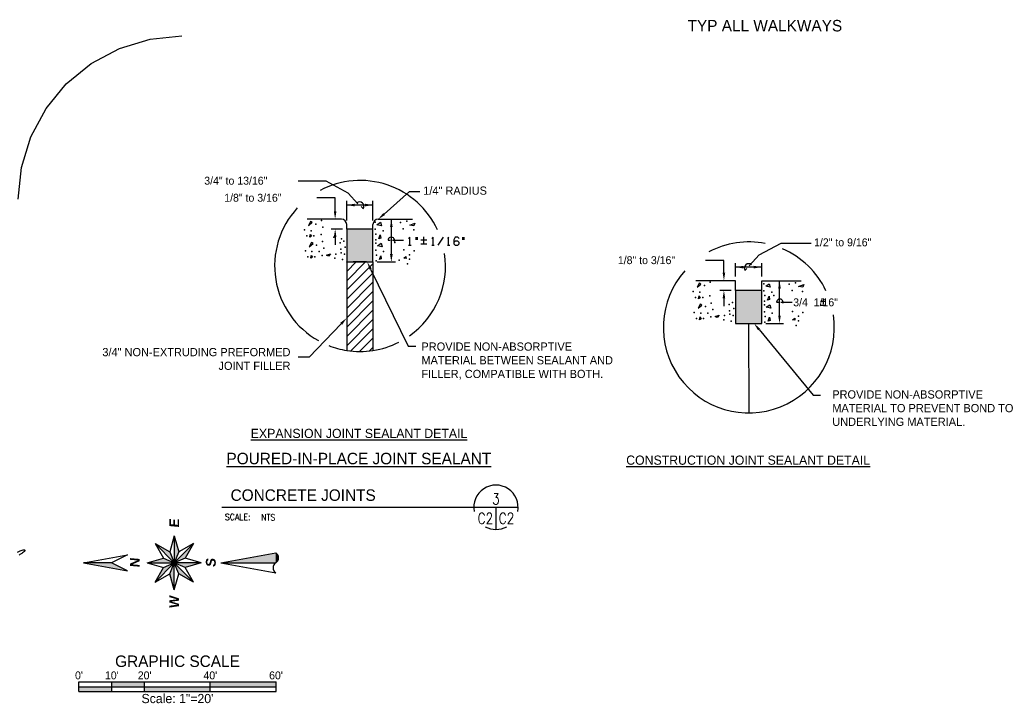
# Model space of a CAD drawing. Header units: inches. Extents: x 614 to 1183, y -159 to 223.
# Tile 10 of 19: x 945 to 1156, y -153 to -6. Entities that reach past the tile are written whole.
import ezdxf
from ezdxf.enums import TextEntityAlignment as Align

# ---------------------------------------------------------------- set-up
doc = ezdxf.new("R2010")
doc.units = ezdxf.units.IN
doc.header["$MEASUREMENT"] = 0
for name, color, linetype in [('11', 7, 'Continuous'), ('A-ANNO-BUGS', 2, 'Continuous'), ('c-pr-conc-dtl', 6, 'Continuous'), ('c-text', 6, 'Continuous'), ('DIM', 2, 'Continuous'), ('HATCH', 15, 'Continuous'), ('SCALE', 6, 'Continuous'), ('T2', 4, 'Continuous'), ('TEXT', 3, 'Continuous'), ('TEXT-L', 4, 'Continuous')]:
    doc.layers.add(name, color=color, linetype=linetype)
doc.styles.add('BOLD', font='BOLD.shx', dxfattribs={"height": 0.2})
doc.styles.add('L120', font='simplex', dxfattribs={"height": 0.12})
doc.styles.add('TIGHT', font='SIMPLEX', dxfattribs={"width": 0.85})

# ---------------------------------------------------------------- blocks, each defined once
blk = doc.blocks.new('1-20')
at = {"layer": 'SCALE'}
for p, q in [((-30, 3), (-30, 6)), ((-30, 6), (30, 6)), ((-20, 3), (-20, 6)), ((-10, 3), (-10, 6)), ((10, 3), (10, 6)), ((30, 3), (30, 6)), ((-30, 4.5), (30, 4.5)), ((-30, 3), (30, 3))]:
    blk.add_line(p, q, dxfattribs=at)
for points in [[(-20, 6), (-10, 6), (-20, 4.5), (-10, 4.5)], [(10, 6), (30, 6), (10, 4.5), (30, 4.5)], [(-30, 4.5), (-20, 4.5), (-30, 3), (-20, 3)], [(-10, 4.5), (10, 4.5), (-10, 3), (10, 3)]]:
    blk.add_solid(points, dxfattribs=at)
at = {"layer": 'SCALE', "color": 4}
blk.add_text('GRAPHIC SCALE', height=3.5, dxfattribs=at).set_placement((0, 10.5), align=Align.CENTER)
at = {"layer": 'SCALE'}
for s, height, p in [("0'", 2.4, (-30, 6.75)), ("10'", 2.4, (-20, 6.75)), ("20'", 2.4, (-10, 6.75)), ("40'", 2.4, (10, 6.75)), ("60'", 2.4, (30, 6.75)), ('Scale: 1"=20\'', 2.8, (0, -0.5))]:
    blk.add_text(s, height=height, dxfattribs=at).set_placement(p, align=Align.CENTER)
blk = doc.blocks.new('North Arrow')
at = {"linetype": 'Continuous'}
for p, q in [((0, 1.379), (-0.122, 0.712)), ((0, 0.953), (0, 1.379)), ((0, 1.379), (0.122, 0.712)), ((-0.122, 0.712), (0, 0.953)), ((0.122, 0.712), (0, 0.953)), ((0, 0.412), (-0.069, 0.165)), ((0, 0.412), (0.069, 0.165)), ((0, 0.412), (0, 0)), ((-0.292, 0.292), (0, 0)), ((-0.292, 0.292), (-0.165, 0.069)), ((-0.292, 0.292), (-0.069, 0.165)), ((-0.069, 0.165), (0, 0)), ((0.292, 0.292), (0, 0)), ((0.069, 0.165), (0, 0)), ((0.292, 0.292), (0.069, 0.165)), ((0.292, 0.292), (0.165, 0.069)), ((-0.412, 0), (-0.165, 0.069)), ((-0.412, 0), (0, 0)), ((-0.412, 0), (-0.165, -0.069)), ((-0.292, -0.292), (0, 0)), ((-0.165, 0.069), (0, 0)), ((-0.165, -0.069), (0, 0)), ((-0.069, -0.165), (0, 0)), ((0.165, 0.069), (0, 0)), ((0.069, -0.165), (0, 0)), ((0.165, -0.069), (0, 0)), ((0.412, 0), (0, 0)), ((0.292, -0.292), (0, 0)), ((0, -0.412), (0, 0)), ((0.412, 0), (0.165, 0.069)), ((0.412, 0), (0.165, -0.069)), ((-0.292, -0.292), (-0.165, -0.069)), ((0.292, -0.292), (0.165, -0.069)), ((-0.292, -0.292), (-0.069, -0.165)), ((0, -0.412), (-0.069, -0.165)), ((0, -0.412), (0.069, -0.165)), ((0.292, -0.292), (0.069, -0.165)), ((0, -0.712), (-0.153, -1.546)), ((0, -0.712), (0.153, -1.546)), ((0, -0.712), (0, -1.546))]:
    blk.add_line(p, q, dxfattribs=at)
for centre, start, end in [((-0.076, -1.594), 31.7548, 148.2452), ((0.076, -1.499), 211.7548, 328.2452)]:
    blk.add_arc(centre, 0.0898, start, end, dxfattribs=at)
blk.add_point((0, 0), dxfattribs=at)
for points in [[(-0.041, 1.015), (0, 1.379), (-0.122, 0.712)], [(-0.041, 1.015), (0, 0.953), (0, 1.379)], [(-0.041, 1.015), (-0.122, 0.712), (0, 0.953)], [(0, 0), (0.069, 0.165), (0, 0.412)], [(0, 0), (-0.069, 0.165), (-0.292, 0.292)], [(0, 0), (0.165, 0.069), (0.292, 0.292)], [(0, 0), (-0.165, 0.069), (-0.412, 0)], [(0, 0), (-0.165, -0.069), (-0.292, -0.292)], [(-0.069, -0.165), (0, -0.412), (0, 0)], [(0.069, -0.165), (0.292, -0.292), (0, 0)], [(0, 0), (0.165, -0.069), (0.412, 0)], [(0, -0.712), (0, -1.546), (0.153, -1.546)], [(0.047, -1.584), (0.153, -1.546), (0, -1.546)], [(0.153, -1.546), (0.047, -1.584), (0.106, -1.584)]]:
    blk.add_solid(points, dxfattribs=at)
at = {"linetype": 'Continuous', "style": 'BOLD', "oblique": 5}
for s, p in [('N', (0, 0.6)), ('W', (-0.6, 0)), ('E', (0.6, 0)), ('S', (0, -0.557))]:
    blk.add_text(s, height=0.15, dxfattribs=at).set_placement(p, align=Align.MIDDLE)
blk = doc.blocks.new('DETTAG')
at = {"linetype": 'Continuous'}
blk.add_line((-0.25, 0), (0.25, 0), dxfattribs=at)
blk.add_line((0, 0), (0, -0.25))
for start, end in [(349.193077, 550.806923), (241.044976, 298.955024)]:
    blk.add_arc((0, 0), 0.25, start, end)
at = {"style": 'TIGHT', "width": 0.8}
blk.add_attdef('NO', text='', height=0.125, dxfattribs=at).set_placement((0, 0.03125), align=Align.CENTER)
blk.add_attdef('FROM', text='', height=0.125, dxfattribs=at).set_placement((-0.03125, -0.1875), align=Align.RIGHT)
blk.add_attdef('TO', (0.03125, -0.1875), '', height=0.125, dxfattribs=at)

msp = doc.modelspace()

# ---------------------------------------------------------------- linework, layer by layer
msp.add_arc((1017.9, -58.96), 18.3, 261.9262, 261.9429)
msp.add_point((1012.31, -52.83))
at = {"layer": '11', "color": 1, "linetype": 'Continuous'}
for p, q in [((966.35, -12.41, 6704.32), (972.94, -10.44, 6704.32)), ((972.94, -10.44, 6704.32), (979.76, -9.74, 6704.32)), ((960.32, -15.65, 6704.32), (966.35, -12.41, 6704.32)), ((955, -19.98, 6704.32), (960.32, -15.65, 6704.32)), ((950.65, -25.27, 6704.32), (955, -19.98, 6704.32)), ((947.41, -31.31, 6704.32), (950.65, -25.27, 6704.32)), ((945.4, -37.87, 6704.32), (947.41, -31.31, 6704.32)), ((944.72, -44.7, 6704.32), (945.4, -37.87, 6704.32))]:
    msp.add_line(p, q, dxfattribs=at)
at = {"layer": 'A-ANNO-BUGS'}
msp.add_line((988.32, -110.6), (1043.1, -110.6), dxfattribs=at)
at = {"layer": 'c-pr-conc-dtl'}
for p, q in [((1013.9, -48.96), (1006.59, -48.96)), ((1015.03, -51.07), (1015.03, -50.08)), ((1020.65, -51.07), (1020.65, -50.08)), ((1021.78, -48.96), (1029.09, -48.96)), ((1020.65, -51.07), (1015.03, -51.07)), ((1015.03, -51.07), (1015.03, -58.1)), ((1020.65, -58.1), (1020.65, -51.07)), ((1015.03, -58.14), (1015.07, -58.1)), ((1015.03, -60.13), (1017.06, -58.1)), ((1015.03, -62.12), (1019.05, -58.1)), ((1015.03, -58.1), (1016.44, -58.1)), ((1015.03, -58.1), (1020.65, -58.1)), ((1015.03, -58.1), (1015.03, -77.03)), ((1015.03, -64.1), (1020.65, -58.48)), ((1019.25, -58.1), (1016.44, -58.1)), ((1020.65, -58.1), (1020.65, -77.05)), ((1015.03, -66.09), (1020.65, -60.47)), ((1015.03, -68.08), (1020.65, -62.46)), ((1098.26, -62.11), (1089.82, -62.11)), ((1098.26, -64.22), (1098.26, -62.11)), ((1103.89, -62.82), (1103.89, -62.11)), ((1103.89, -62.11), (1112.32, -62.11)), ((1103.89, -64.22), (1103.89, -62.82)), ((1015.03, -70.07), (1020.65, -64.45)), ((1103.89, -64.22), (1098.26, -64.22)), ((1098.26, -64.22), (1098.26, -71.25)), ((1103.89, -71.25), (1103.89, -64.22)), ((1015.03, -72.06), (1020.65, -66.43)), ((1015.03, -74.05), (1020.65, -68.42)), ((1015.03, -76.04), (1020.65, -70.41)), ((1098.26, -71.25), (1103.89, -71.25)), ((1101.07, -71.25), (1101.13, -90.41)), ((1015.9, -77.15), (1020.65, -72.4)), ((1017.78, -77.26), (1020.65, -74.39)), ((1019.88, -77.15), (1020.65, -76.38))]:
    msp.add_line(p, q, dxfattribs=at)
for centre, start, end in [((1013.9, -50.08), 0, 90), ((1021.78, -50.08), 90, 180)]:
    msp.add_arc(centre, 1.13, start, end, dxfattribs=at)
for points in [[(1015.03, -51.07), (1020.65, -58.1), (1020.65, -51.07)], [(1020.65, -51.07), (1020.65, -51.07), (1015.03, -51.07), (1020.65, -58.1)], [(1015.03, -51.07), (1020.65, -58.1), (1015.03, -58.1)], [(1098.26, -64.22), (1103.89, -71.25), (1103.89, -64.22)], [(1103.89, -64.22), (1103.89, -64.22), (1098.26, -64.22), (1103.89, -71.25)], [(1098.26, -64.22), (1103.89, -71.25), (1098.26, -71.25)]]:
    msp.add_solid(points, dxfattribs=at)
at = {"layer": 'DIM'}
for p, q in [((1010.6, -40.84), (1004.66, -40.84)), ((1015.32, -43.37), (1010.6, -40.84)), ((1015.32, -43.37), (1017.43, -45.68)), ((1023.05, -47.85), (1028.51, -43.05)), ((1028.51, -43.05), (1030.66, -43.05)), ((1012.56, -44.36), (1008.62, -44.36)), ((1012.56, -47.27), (1012.56, -44.36)), ((1015.03, -49.2), (1015.03, -45.05)), ((1020.65, -45.93), (1015.03, -45.93)), ((1018.15, -46.25), (1018.56, -46.7)), ((1020.65, -49.2), (1020.65, -45.05)), ((1024.59, -56.41), (1024.59, -48.96)), ((1014.15, -51.07), (1011.68, -51.07)), ((1012.56, -52.76), (1012.56, -54.44)), ((1023.88, -53.47), (1024.31, -53.47)), ((1024.82, -53.47), (1027.21, -53.47)), ((1030.91, -53.39, 10236.11), (1032.22, -53.39, 10236.11)), ((1030.91, -54.26, 10236.11), (1032.22, -54.26, 10236.11)), ((1031.57, -54.05, 10236.11), (1031.57, -52.74, 10236.11)), ((1103.35, -56.6), (1108.07, -54.07)), ((1108.07, -54.07), (1114.48, -54.07)), ((1103.35, -56.6), (1101.24, -58.91)), ((1021.53, -58.1), (1025.47, -58.1)), ((1095.8, -57.82), (1091.85, -57.82)), ((1095.8, -60.42), (1095.8, -57.82)), ((1098.26, -61.23), (1098.26, -58.33)), ((1103.89, -61.23), (1103.89, -58.33)), ((1020.15, -59.62), (1028.18, -76.11)), ((1103.89, -59.21), (1098.26, -59.21)), ((1100.72, -59.48), (1100.31, -59.93)), ((1107.7, -69.57), (1107.7, -62.11)), ((1097.38, -64.22), (1094.92, -64.22)), ((1095.8, -65.91), (1095.8, -67.6)), ((1107.07, -66.7), (1107.49, -66.7)), ((1108, -66.7), (1110.4, -66.7)), ((1116.45, -66.53, 5702.06), (1117.63, -66.53, 5702.06)), ((1116.45, -67.37, 5702.06), (1117.63, -67.37, 5702.06)), ((1117.04, -65.93, 5702.06), (1117.04, -67.12, 5702.06)), ((1013.86, -71.32), (1007.02, -78.48)), ((1104.77, -71.25), (1108.58, -71.25)), ((1103.32, -72.55), (1114.93, -86.62)), ((1028.18, -76.11), (1029.85, -76.11)), ((1007.02, -78.48), (1004.67, -78.48)), ((1114.93, -86.62), (1116.48, -86.62))]:
    msp.add_line(p, q, dxfattribs=at)
for points in [[(1028.54, -54.51), (1028.54, -52.83), (1028.26, -53.11)], [(1033.51, -54.51), (1033.51, -52.83), (1033.23, -53.11)], [(1036.86, -54.51), (1036.86, -52.83), (1036.58, -53.11)], [(1039.09, -53.11), (1038.81, -52.83), (1038.25, -52.83), (1037.96, -53.39), (1037.96, -53.93), (1037.96, -54.21), (1038.25, -54.51), (1038.81, -54.51), (1039.09, -54.21), (1039.09, -53.93), (1038.81, -53.66), (1038.25, -53.66), (1037.96, -53.93)]]:
    msp.add_lwpolyline(points, dxfattribs=at)
at = {"layer": 'DIM', "extrusion": (0, 0, -1)}
for points in [[(-1028.26, -54.51), (-1028.82, -54.51)], [(-1029.93, -53.39), (-1029.93, -52.83)], [(-1030.21, -53.39), (-1030.21, -52.83)], [(-1033.23, -54.51), (-1033.79, -54.51)], [(-1034.61, -54.51), (-1035.74, -52.83)], [(-1036.58, -54.51), (-1037.14, -54.51)], [(-1039.93, -53.39), (-1039.93, -52.83)], [(-1040.21, -53.39), (-1040.21, -52.83)]]:
    msp.add_lwpolyline(points, dxfattribs=at)
at = {"layer": 'DIM'}
for centre, radius, start, end in [((1017.8, -46.19), 0.934, 326.4192, 130.1626), ((1024.58, -53.49), 0.693, 345.7851, 178.4806), ((1101.09, -59.41), 0.934, 49.8374, 213.5808), ((1107.76, -66.72), 0.693, 345.7851, 178.4806)]:
    msp.add_arc(centre, radius, start, end, dxfattribs=at)
for points in [[(1016.72, -46.21), (1016.72, -45.64), (1015.03, -45.93)], [(1018.97, -46.21), (1018.97, -45.64), (1020.65, -45.93)], [(1012.84, -47.27), (1012.28, -47.27), (1012.56, -48.96)], [(1023.23, -48.06), (1022.86, -47.63), (1021.78, -48.96)], [(1024.88, -50.65), (1024.31, -50.65), (1024.59, -48.96)], [(1012.84, -52.76), (1012.28, -52.76), (1012.56, -51.07)], [(1024.88, -56.41), (1024.31, -56.41), (1024.59, -58.1)], [(1019.9, -59.74), (1020.4, -59.49), (1019.41, -58.1)], [(1099.95, -59.49), (1099.95, -58.93), (1098.26, -59.21)], [(1102.2, -59.49), (1102.2, -58.93), (1103.89, -59.21)], [(1096.08, -60.42), (1095.52, -60.42), (1095.8, -62.11)], [(1107.98, -63.8), (1107.42, -63.8), (1107.7, -62.11)], [(1096.08, -65.91), (1095.52, -65.91), (1095.8, -64.22)], [(1107.98, -69.57), (1107.42, -69.57), (1107.7, -71.25)], [(1013.66, -71.12), (1014.07, -71.51), (1015.03, -70.1)], [(1103.1, -72.73), (1103.54, -72.38), (1102.24, -71.25)]]:
    msp.add_solid(points, dxfattribs=at)
at = {"layer": 'HATCH'}
for p, q in [((1007.29, -49.47), (1006.82, -50.36)), ((1006.82, -50.36), (1007.66, -49.69)), ((1007.66, -49.69), (1007.29, -49.47)), ((1021.5, -50.14), (1022.29, -49.62)), ((1022.5, -50.36), (1021.5, -50.14)), ((1022.29, -49.62), (1022.5, -50.36)), ((1028.56, -50.21), (1029.65, -49.77)), ((1029.44, -50.36), (1028.56, -50.21)), ((1029.65, -49.77), (1029.44, -50.36)), ((1007.13, -52.83), (1007.24, -52.23)), ((1007.5, -52.6), (1007.13, -52.83)), ((1007.24, -52.23), (1007.5, -52.6)), ((1021.92, -53.13), (1022.23, -52.31)), ((1022.23, -52.31), (1022.34, -52.98)), ((1007.5, -53.96), (1007.03, -54.85)), ((1007.03, -54.85), (1007.87, -54.18)), ((1007.87, -54.18), (1007.5, -53.96)), ((1021.61, -54.63), (1022.39, -54.11)), ((1022.6, -54.85), (1021.61, -54.63)), ((1022.34, -52.98), (1021.92, -53.13)), ((1022.39, -54.11), (1022.6, -54.85)), ((1007.34, -57.32), (1007.45, -56.72)), ((1007.45, -56.72), (1007.71, -57.09)), ((1010.69, -56.64), (1011.57, -56.35)), ((1011.1, -56.87), (1010.69, -56.64)), ((1011.57, -56.35), (1011.1, -56.87)), ((1022.03, -57.61), (1022.34, -56.79)), ((1022.34, -56.79), (1022.44, -57.47)), ((1007.71, -57.09), (1007.34, -57.32)), ((1022.44, -57.47), (1022.03, -57.61)), ((1027.25, -57.32), (1027.72, -56.94)), ((1027.77, -57.39), (1027.25, -57.32)), ((1027.72, -56.94), (1027.77, -57.39)), ((1090.52, -62.62), (1090.05, -63.52)), ((1090.05, -63.52), (1090.89, -62.85)), ((1090.89, -62.85), (1090.52, -62.62)), ((1104.74, -63.29), (1105.52, -62.77)), ((1105.52, -62.77), (1105.73, -63.52)), ((1111.79, -63.37), (1112.89, -62.92)), ((1112.89, -62.92), (1112.68, -63.52)), ((1105.73, -63.52), (1104.74, -63.29)), ((1112.68, -63.52), (1111.79, -63.37)), ((1090.73, -67.11), (1090.26, -68.01)), ((1090.26, -68.01), (1091.1, -67.33)), ((1090.37, -65.98), (1090.47, -65.38)), ((1090.73, -65.76), (1090.37, -65.98)), ((1090.47, -65.38), (1090.73, -65.76)), ((1091.1, -67.33), (1090.73, -67.11)), ((1104.84, -67.78), (1105.62, -67.26)), ((1105.15, -66.28), (1105.47, -65.46)), ((1105.57, -66.13), (1105.15, -66.28)), ((1105.47, -65.46), (1105.57, -66.13)), ((1105.62, -67.26), (1105.83, -68.01)), ((1093.92, -69.8), (1094.81, -69.5)), ((1094.81, -69.5), (1094.34, -70.02)), ((1105.83, -68.01), (1104.84, -67.78)), ((1090.58, -70.47), (1090.68, -69.87)), ((1090.94, -70.25), (1090.58, -70.47)), ((1090.68, -69.87), (1090.94, -70.25)), ((1094.34, -70.02), (1093.92, -69.8)), ((1105.26, -70.77), (1105.57, -69.95)), ((1105.68, -70.62), (1105.26, -70.77)), ((1105.57, -69.95), (1105.68, -70.62)), ((1110.48, -70.47), (1110.95, -70.1)), ((1111.01, -70.54), (1110.48, -70.47)), ((1110.95, -70.1), (1111.01, -70.54))]:
    msp.add_line(p, q, dxfattribs=at)
for p in [(1008.39, -49.99), (1009.64, -49.24), (1021.14, -49.62), (1026.52, -49.69), (1027.93, -49.39), (1005.98, -51.26), (1006.51, -52.53), (1007.39, -51.41), (1008.02, -52.53), (1009.54, -52.23), (1009.95, -50.66), (1021.14, -51.11), (1021.29, -52.16), (1022.81, -51.41), (1027.15, -51.04), (1029.39, -51.26), (1008.6, -54.48), (1009.85, -53.73), (1013.66, -54.03), (1013.93, -53.13), (1014.4, -53.66), (1021.24, -53.35), (1021.24, -54.11), (1025.32, -53.96), (1025.36, -53.88), (1006.19, -55.75), (1007.6, -55.9), (1009.12, -55.9), (1009.75, -56.72), (1010.16, -55.15), (1012.72, -56.42), (1013.77, -55.37), (1013.82, -56.12), (1014.55, -56.42), (1014.71, -54.93), (1021.24, -55.6), (1021.4, -56.64), (1022.91, -55.9), (1027.25, -55.52), (1028.5, -56.57), (1029.5, -55.75), (1006.72, -57.02), (1008.23, -57.02), (1012.52, -57.32), (1014.13, -57.61), (1021.35, -57.84), (1026.26, -57.69), (1028.03, -58.52), (1028.5, -57.54), (1091.62, -63.14), (1092.87, -62.4), (1104.37, -62.77), (1109.75, -62.85), (1111.16, -62.55), (1089.22, -64.41), (1090.63, -64.56), (1104.37, -64.26), (1104.53, -65.31), (1106.04, -64.56), (1106.46, -65.31), (1110.38, -64.19), (1112.63, -64.41), (1089.74, -65.68), (1091.25, -65.68), (1092.77, -65.38), (1093.08, -66.89), (1096.9, -67.18), (1097.63, -66.81), (1104.47, -66.5), (1104.47, -67.26), (1089.43, -68.9), (1090.84, -69.05), (1091.83, -67.63), (1092.35, -69.05), (1093.4, -68.3), (1097, -68.53), (1097.05, -69.28), (1097.94, -68.08), (1104.47, -68.75), (1106.15, -69.05), (1110.48, -68.68), (1112.73, -68.9), (1089.95, -70.17), (1091.46, -70.17), (1092.98, -69.87), (1095.75, -70.47), (1095.96, -69.57), (1097.37, -70.77), (1097.79, -69.57), (1104.58, -70.99), (1104.63, -69.8), (1111.27, -71.67), (1111.74, -69.72), (1111.74, -70.69)]:
    msp.add_point(p, dxfattribs=at)
at = {"layer": 'T2'}
for centre, start, end in [((1017.9, -58.96), 24.9858, 117.955), ((1017.9, -58.96), 137.3362, 240.8421), ((1101.13, -72.12), 78.9306, 117.8151), ((1017.9, -58.96), 305.2426, 8.4202), ((1101.13, -72.12), 25.4266, 66.7686), ((1101.13, -72.12), 138.6338, 8.3957), ((1017.9, -58.96), 278.6667, 296.9715), ((1017.9, -58.96), 248.5276, 260.9809), ((1017.9, -58.96), 260.9809, 278.6667)]:
    msp.add_arc(centre, 18.3, start, end, dxfattribs=at)
at = {"layer": 'TEXT', "color": 7}
msp.add_lwpolyline([(944.57, -120.24, -0.022431), (945.14, -119.94, -0.031043), (945.57, -119.78, -0.067361), (945.99, -119.7, -0.27889), (946.08, -119.75, -0.27889), (946.08, -119.86, -0.067361), (945.81, -120.19, -0.031043), (945.45, -120.48, -0.022431), (944.91, -120.82, -0.022431)], format="xyb", dxfattribs=at)

# ---------------------------------------------------------------- block references
at = {"layer": 'A-ANNO-BUGS', "xscale": 18.98466738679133, "yscale": 18.98466738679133, "zscale": 18.9846673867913}
msp.add_blockref('DETTAG', (1046.99, -110.6), dxfattribs=at).add_auto_attribs({'NO': '3', 'FROM': 'C2', 'TO': 'C2'})
at = {"layer": 'c-text', "xscale": 14.06271675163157, "yscale": 14.06271675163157, "zscale": 14.06271675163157, "rotation": 90}
msp.add_blockref('North Arrow', (978.1, -122.49), dxfattribs=at)
at = {"layer": 'c-text', "xscale": 0.7031358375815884, "yscale": 0.7031358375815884, "zscale": 0.7031358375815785}
msp.add_blockref('1-20', (978.8, -152.16), dxfattribs=at)

# ---------------------------------------------------------------- texts
at = {"layer": 'c-text', "color": 4}
msp.add_text('TYP ALL WALKWAYS', height=2.461, dxfattribs=at).set_placement((1088.02, -8.77))
for s, p in [('%%uPOURED-IN-PLACE JOINT SEALANT', (1017.63, -101.4)), ('CONCRETE JOINTS', (1005.71, -109.23))]:
    msp.add_text(s, height=2.461, dxfattribs=at).set_placement(p, align=Align.CENTER)
at = {"layer": 'c-text', "char_height": 1.7578}
for s, insert, width, attachment_point in [('1/4" RADIUS', (1031.42, -41.96), 22.0946, 1), ('PROVIDE NON-ABSORPTIVE MATERIAL BETWEEN SEALANT AND FILLER, COMPATIBLE WITH BOTH.', (1031.03, -75.33), 41.9069, 1), ('3/4" NON-EXTRUDING PREFORMED JOINT FILLER', (1002.99, -76.52), 43.3132, 3), ('PROVIDE NON-ABSORPTIVE MATERIAL TO PREVENT BOND TO UNDERLYING MATERIAL.', (1119, -85.57), 41.9069, 1)]:
    msp.add_mtext(s, dxfattribs=dict(at, insert=insert, width=width, attachment_point=attachment_point))
at = {"layer": 'DIM'}
for s, height, p in [('3/4" to 13/16"', 1.6875, (984.53, -41.56)), ('1/8" to 3/16"', 1.6875, (988.81, -45.21)), ('1/2" to 9/16"', 1.6875, (1115.1, -54.75)), ('1/8" to 3/16"', 1.6875, (1073.09, -58.57)), ('3/4  1/16"', 1.688, (1110.63, -67.59))]:
    msp.add_text(s, height=height, dxfattribs=at).set_placement(p)
at = {"layer": 'T2', "style": 'L120', "width": 0.9}
msp.add_text('SCALE:', height=1.35, dxfattribs=at).set_placement((988.96, -113.35))
msp.add_attdef('NTS', (996.71, -113.43), 'NONE', height=1.35, dxfattribs=at)
at = {"layer": 'TEXT-L'}
for s, p in [('%%uEXPANSION JOINT SEALANT DETAIL', (1017.67, -95.78)), ('%%uCONSTRUCTION JOINT SEALANT DETAIL', (1100.99, -101.5))]:
    msp.add_text(s, height=1.9688, dxfattribs=at).set_placement(p, align=Align.CENTER)

doc.saveas('drawing.dxf')
